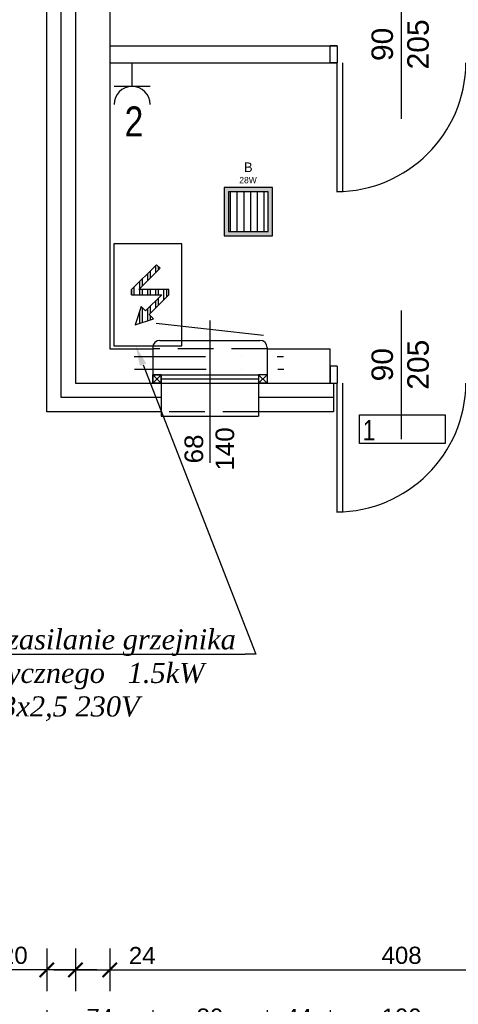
# Model space of a CAD drawing. Header units: millimetres. Extents: x 76855 to 99678, y -15103 to -11972.
# Tile 3 of 28: x 77319 to 77625, y -14303 to -13614. Entities that reach past the tile are written whole.
import ezdxf
from ezdxf.enums import TextEntityAlignment as Align

# ---------------------------------------------------------------- set-up
doc = ezdxf.new("R2010")
doc.units = ezdxf.units.MM
doc.header["$LTSCALE"] = 100
doc.header["$MEASUREMENT"] = 0
for name, pattern in [('DASHDOT', [1, 0.5, -0.25, 0, -0.25]), ('DASHED', [0.75, 0.5, -0.25]), ('DASHED2', [0.375, 0.25, -0.125])]:
    doc.linetypes.add(name, pattern=pattern)
doc.layers.add('#KIE_Opisy techniczne', color=7, linetype='Continuous', true_color=0x3f6732)
for name, color, linetype in [('#KIE_PZ urządzenia', 172, 'Continuous'), ('E_OPRAWY_LUXIONA', 232, 'Continuous'), ('LL_PODSTAWOWE', 1, 'Continuous'), ('OKNA', 7, 'Continuous'), ('Okno', 4, 'Continuous'), ('otwór', 1, 'Continuous'), ('Warstwa1', 1, 'Continuous'), ('Warstwa4', 4, 'Continuous'), ('WENTYLACJAPRZER', 1, 'DASHED'), ('WYMIARY', 1, 'Continuous'), ('wyposażenie', 4, 'Continuous')]:
    doc.layers.add(name, color=color, linetype=linetype)
doc.layers.add('E_Opisy', color=232, linetype='Continuous', lineweight=9)
doc.layers.add('inst_elektryczne', color=232, linetype='Continuous', lineweight=30)
doc.styles.add('CDMSTYLE', font='CDMSIMPL', dxfattribs={"width": 0.8, "bigfont": 'CDMBIGPL'})
doc.styles.add('styl1', font='ARIAL.TTF', dxfattribs={"height": 12})
doc.styles.add('styl2', font='TIMES.TTF', dxfattribs={"height": 150})
doc.linetypes.add('BATTING', pattern='A,0.0001,-0.1,[134,ltypeshp.shx,S=0.1,R=0,X=-0.1,Y=0],-0.2,[134,ltypeshp.shx,S=0.1,R=180,X=0.1,Y=0],-0.1', length=0.4001)
doc.dimstyles.new('2222', dxfattribs={"dimtxt": 12, "dimasz": 10, "dimexe": 15, "dimexo": 15, "dimgap": 4, "dimtad": 1, "dimtxsty": 'styl1', "dimblk": 'ARCHTICK', "dimcen": 2.5, "dimdle": 15, "dimclrd": 1, "dimclre": 1, "dimclrt": 4, "dimadec": 0, "dimazin": 0, "dimtfac": 1, "dimtmove": 0, "dimatfit": 3, "dimldrblk": 'ARCHTICK', "dimfxl": 15, "dimfxlon": 1, "dimlwd": 25, "dimlwe": 25, "dimarcsym": 0})

# ---------------------------------------------------------------- blocks, each defined once
blk = doc.blocks.new('_ArchTick')
at = {"layer": 'Warstwa1', "color": 0, "const_width": 0.15}
blk.add_lwpolyline([(-0.5, -0.5), (0.5, 0.5)], dxfattribs=at)
blk = doc.blocks.new('*D190')
at = {"layer": 'Defpoints', "color": 0, "linetype": 'ByBlock'}
for p in [(77381.75, -13844.72), (77245.31, -13868.72), (77381.75, -13868.72)]:
    blk.add_point(p, dxfattribs=at)
at = {"layer": 'WYMIARY', "color": 1, "linetype": 'ByBlock', "lineweight": 25}
for p, q in [((77245.31, -13844.72), (77245.31, -13803.59)), ((77245.31, -13829.72), (77245.31, -13883.72)), ((77260.31, -13844.72), (77230.31, -13844.72)), ((77260.31, -13868.72), (77230.31, -13868.72))]:
    blk.add_line(p, q, dxfattribs=at)
at = {"layer": 'WYMIARY', "color": 1, "linetype": 'ByBlock', "lineweight": 25, "xscale": 10, "yscale": 10, "zscale": 10}
for p, rotation in [((77245.31, -13844.72), 90), ((77245.31, -13868.72), 270)]:
    blk.add_blockref('_ArchTick', p, dxfattribs=dict(at, rotation=rotation))
at = {"layer": 'WYMIARY', "color": 4, "linetype": 'ByBlock', "insert": (77235.28, -13816.26), "char_height": 12, "attachment_point": 5, "rotation": 90, "style": 'styl1'}
blk.add_mtext('24', dxfattribs=at)
blk = doc.blocks.new('*D191')
at = {"layer": 'Defpoints', "color": 0, "linetype": 'ByBlock'}
for p in [(77245.31, -13544.72), (77381.75, -13544.72), (77381.75, -13844.72)]:
    blk.add_point(p, dxfattribs=at)
at = {"layer": 'WYMIARY', "color": 1, "linetype": 'ByBlock', "lineweight": 25}
for p, q in [((77245.31, -13859.72), (77245.31, -13529.72)), ((77260.31, -13544.72), (77230.31, -13544.72)), ((77260.31, -13844.72), (77230.31, -13844.72))]:
    blk.add_line(p, q, dxfattribs=at)
at = {"layer": 'WYMIARY', "color": 1, "linetype": 'ByBlock', "lineweight": 25, "xscale": 10, "yscale": 10, "zscale": 10}
for p, rotation in [((77245.31, -13544.72), 90), ((77245.31, -13844.72), 270)]:
    blk.add_blockref('_ArchTick', p, dxfattribs=dict(at, rotation=rotation))
at = {"layer": 'WYMIARY', "color": 4, "linetype": 'ByBlock', "insert": (77235.17, -13694.72), "char_height": 12, "attachment_point": 5, "rotation": 90, "style": 'styl1'}
blk.add_mtext('300', dxfattribs=at)
blk = doc.blocks.new('*D196')
at = {"layer": 'Defpoints', "color": 0, "linetype": 'ByBlock'}
for p in [(77357.75, -13868.72), (77245.31, -13888.72), (77357.75, -13888.72)]:
    blk.add_point(p, dxfattribs=at)
at = {"layer": 'WYMIARY', "color": 1, "linetype": 'ByBlock', "lineweight": 25}
for p, q in [((77245.31, -13853.72), (77245.31, -13888.72)), ((77260.31, -13868.72), (77230.31, -13868.72)), ((77260.31, -13888.72), (77230.31, -13888.72)), ((77245.31, -13888.72), (77245.31, -13924.07))]:
    blk.add_line(p, q, dxfattribs=at)
at = {"layer": 'WYMIARY', "color": 1, "linetype": 'ByBlock', "lineweight": 25, "xscale": 10, "yscale": 10, "zscale": 10}
for p, rotation in [((77245.31, -13868.72), 90), ((77245.31, -13888.72), 270)]:
    blk.add_blockref('_ArchTick', p, dxfattribs=dict(at, rotation=rotation))
at = {"layer": 'WYMIARY', "color": 4, "linetype": 'ByBlock', "insert": (77235.18, -13911.39), "char_height": 12, "attachment_point": 5, "rotation": 90, "style": 'styl1'}
blk.add_mtext('20', dxfattribs=at)
blk = doc.blocks.new('*D222')
at = {"layer": 'Defpoints', "color": 0, "linetype": 'ByBlock'}
for p in [(77337.75, -13076.72), (77197.67, -13888.72), (77337.75, -13888.72)]:
    blk.add_point(p, dxfattribs=at)
at = {"layer": 'WYMIARY', "color": 1, "linetype": 'ByBlock', "lineweight": 25}
for p, q in [((77197.67, -13061.72), (77197.67, -13903.72)), ((77212.67, -13076.72), (77182.67, -13076.72)), ((77212.67, -13888.72), (77182.67, -13888.72))]:
    blk.add_line(p, q, dxfattribs=at)
at = {"layer": 'WYMIARY', "color": 1, "linetype": 'ByBlock', "lineweight": 25, "xscale": 10, "yscale": 10, "zscale": 10}
for p, rotation in [((77197.67, -13076.72), 90), ((77197.67, -13888.72), 270)]:
    blk.add_blockref('_ArchTick', p, dxfattribs=dict(at, rotation=rotation))
at = {"layer": 'WYMIARY', "color": 4, "linetype": 'ByBlock', "insert": (77187.54, -13482.72), "char_height": 12, "attachment_point": 5, "rotation": 90, "style": 'styl1'}
blk.add_mtext('812', dxfattribs=at)
blk = doc.blocks.new('*D223')
at = {"layer": 'Defpoints', "color": 0, "linetype": 'ByBlock'}
for p in [(78048.75, -13888.72), (77245.31, -14118.72), (78048.75, -14118.72)]:
    blk.add_point(p, dxfattribs=at)
at = {"layer": 'WYMIARY', "color": 1, "linetype": 'ByBlock', "lineweight": 25}
for p, q in [((77245.31, -13873.72), (77245.31, -14133.72)), ((77260.31, -13888.72), (77230.31, -13888.72)), ((77260.31, -14118.72), (77230.31, -14118.72))]:
    blk.add_line(p, q, dxfattribs=at)
at = {"layer": 'WYMIARY', "color": 1, "linetype": 'ByBlock', "lineweight": 25, "xscale": 10, "yscale": 10, "zscale": 10}
for p, rotation in [((77245.31, -13888.72), 90), ((77245.31, -14118.72), 270)]:
    blk.add_blockref('_ArchTick', p, dxfattribs=dict(at, rotation=rotation))
at = {"layer": 'WYMIARY', "color": 4, "linetype": 'ByBlock', "insert": (77235.17, -14003.72), "char_height": 12, "attachment_point": 5, "rotation": 90, "style": 'styl1'}
blk.add_mtext('230', dxfattribs=at)
blk = doc.blocks.new('*D224')
at = {"layer": 'Defpoints', "color": 0, "linetype": 'ByBlock'}
for p in [(77337.75, -13933.18), (77357.75, -13933.18), (77337.75, -14278.9)]:
    blk.add_point(p, dxfattribs=at)
at = {"layer": 'WYMIARY', "color": 1, "linetype": 'ByBlock', "lineweight": 25}
for p, q in [((77337.75, -14263.9), (77337.75, -14293.9)), ((77357.75, -14263.9), (77357.75, -14293.9)), ((77337.75, -14278.9), (77302.4, -14278.9)), ((77372.75, -14278.9), (77337.75, -14278.9))]:
    blk.add_line(p, q, dxfattribs=at)
at = {"layer": 'WYMIARY', "color": 1, "linetype": 'ByBlock', "lineweight": 25, "xscale": 10, "yscale": 10, "zscale": 10, "rotation": 180}
blk.add_blockref('_ArchTick', (77337.75, -14278.9), dxfattribs=at)
at = {"layer": 'WYMIARY', "color": 1, "linetype": 'ByBlock', "lineweight": 25, "xscale": 10, "yscale": 10, "zscale": 10}
blk.add_blockref('_ArchTick', (77357.75, -14278.9), dxfattribs=at)
at = {"layer": 'WYMIARY', "color": 4, "linetype": 'ByBlock', "insert": (77315.08, -14268.78), "char_height": 12, "attachment_point": 5, "style": 'styl1'}
blk.add_mtext('20', dxfattribs=at)
blk = doc.blocks.new('*D225')
at = {"layer": 'Defpoints', "color": 0, "linetype": 'ByBlock'}
for p in [(77381.75, -13909.18), (77357.75, -13933.18), (77381.75, -14278.9)]:
    blk.add_point(p, dxfattribs=at)
at = {"layer": 'WYMIARY', "color": 1, "linetype": 'ByBlock', "lineweight": 25}
for p, q in [((77357.75, -14263.9), (77357.75, -14293.9)), ((77381.75, -14263.9), (77381.75, -14293.9)), ((77342.75, -14278.9), (77381.75, -14278.9)), ((77381.75, -14278.9), (77417.1, -14278.9))]:
    blk.add_line(p, q, dxfattribs=at)
at = {"layer": 'WYMIARY', "color": 1, "linetype": 'ByBlock', "lineweight": 25, "xscale": 10, "yscale": 10, "zscale": 10, "rotation": 180}
blk.add_blockref('_ArchTick', (77357.75, -14278.9), dxfattribs=at)
at = {"layer": 'WYMIARY', "color": 1, "linetype": 'ByBlock', "lineweight": 25, "xscale": 10, "yscale": 10, "zscale": 10}
blk.add_blockref('_ArchTick', (77381.75, -14278.9), dxfattribs=at)
at = {"layer": 'WYMIARY', "color": 4, "linetype": 'ByBlock', "insert": (77404.43, -14268.88), "char_height": 12, "attachment_point": 5, "style": 'styl1'}
blk.add_mtext('24', dxfattribs=at)
blk = doc.blocks.new('*D226')
at = {"layer": 'Defpoints', "color": 0, "linetype": 'ByBlock'}
for p in [(77381.75, -13909.18), (77789.75, -13909.18), (77789.75, -14278.9)]:
    blk.add_point(p, dxfattribs=at)
at = {"layer": 'WYMIARY', "color": 1, "linetype": 'ByBlock', "lineweight": 25}
for p, q in [((77381.75, -14263.9), (77381.75, -14293.9)), ((77789.75, -14263.9), (77789.75, -14293.9)), ((77366.75, -14278.9), (77804.75, -14278.9))]:
    blk.add_line(p, q, dxfattribs=at)
at = {"layer": 'WYMIARY', "color": 1, "linetype": 'ByBlock', "lineweight": 25, "xscale": 10, "yscale": 10, "zscale": 10, "rotation": 180}
blk.add_blockref('_ArchTick', (77381.75, -14278.9), dxfattribs=at)
at = {"layer": 'WYMIARY', "color": 1, "linetype": 'ByBlock', "lineweight": 25, "xscale": 10, "yscale": 10, "zscale": 10}
blk.add_blockref('_ArchTick', (77789.75, -14278.9), dxfattribs=at)
at = {"layer": 'WYMIARY', "color": 4, "linetype": 'ByBlock', "insert": (77585.75, -14268.78), "char_height": 12, "attachment_point": 5, "style": 'styl1'}
blk.add_mtext('408', dxfattribs=at)
blk = doc.blocks.new('*D239')
at = {"layer": 'Defpoints', "color": 0, "linetype": 'ByBlock'}
for p in [(77337.75, -13909.18), (77411.75, -13909.18), (77337.75, -14322.15)]:
    blk.add_point(p, dxfattribs=at)
at = {"layer": 'WYMIARY', "color": 1, "linetype": 'ByBlock', "lineweight": 25}
for p, q in [((77337.75, -14307.15), (77337.75, -14337.15)), ((77411.75, -14307.15), (77411.75, -14337.15)), ((77426.75, -14322.15), (77322.75, -14322.15))]:
    blk.add_line(p, q, dxfattribs=at)
at = {"layer": 'WYMIARY', "color": 1, "linetype": 'ByBlock', "lineweight": 25, "xscale": 10, "yscale": 10, "zscale": 10, "rotation": 180}
blk.add_blockref('_ArchTick', (77337.75, -14322.15), dxfattribs=at)
at = {"layer": 'WYMIARY', "color": 1, "linetype": 'ByBlock', "lineweight": 25, "xscale": 10, "yscale": 10, "zscale": 10}
blk.add_blockref('_ArchTick', (77411.75, -14322.15), dxfattribs=at)
at = {"layer": 'WYMIARY', "color": 4, "linetype": 'ByBlock', "insert": (77374.75, -14312.15), "char_height": 12, "attachment_point": 5, "style": 'styl1'}
blk.add_mtext('74', dxfattribs=at)
blk = doc.blocks.new('*D240')
at = {"layer": 'Defpoints', "color": 0, "linetype": 'ByBlock'}
for p in [(77411.75, -13909.18), (77491.75, -13909.18), (77491.75, -14322.15)]:
    blk.add_point(p, dxfattribs=at)
at = {"layer": 'WYMIARY', "color": 1, "linetype": 'ByBlock', "lineweight": 25}
for p, q in [((77411.75, -14307.15), (77411.75, -14337.15)), ((77491.75, -14307.15), (77491.75, -14337.15)), ((77396.75, -14322.15), (77506.75, -14322.15))]:
    blk.add_line(p, q, dxfattribs=at)
at = {"layer": 'WYMIARY', "color": 1, "linetype": 'ByBlock', "lineweight": 25, "xscale": 10, "yscale": 10, "zscale": 10, "rotation": 180}
blk.add_blockref('_ArchTick', (77411.75, -14322.15), dxfattribs=at)
at = {"layer": 'WYMIARY', "color": 1, "linetype": 'ByBlock', "lineweight": 25, "xscale": 10, "yscale": 10, "zscale": 10}
blk.add_blockref('_ArchTick', (77491.75, -14322.15), dxfattribs=at)
at = {"layer": 'WYMIARY', "color": 4, "linetype": 'ByBlock', "insert": (77451.75, -14312.02), "char_height": 12, "attachment_point": 5, "style": 'styl1'}
blk.add_mtext('80', dxfattribs=at)
blk = doc.blocks.new('*D241')
at = {"layer": 'Defpoints', "color": 0, "linetype": 'ByBlock'}
for p in [(77491.75, -13909.18), (77535.75, -13909.18), (77535.75, -14322.15)]:
    blk.add_point(p, dxfattribs=at)
at = {"layer": 'WYMIARY', "color": 1, "linetype": 'ByBlock', "lineweight": 25}
for p, q in [((77491.75, -14307.15), (77491.75, -14337.15)), ((77535.75, -14307.15), (77535.75, -14337.15)), ((77476.75, -14322.15), (77550.75, -14322.15))]:
    blk.add_line(p, q, dxfattribs=at)
at = {"layer": 'WYMIARY', "color": 1, "linetype": 'ByBlock', "lineweight": 25, "xscale": 10, "yscale": 10, "zscale": 10, "rotation": 180}
blk.add_blockref('_ArchTick', (77491.75, -14322.15), dxfattribs=at)
at = {"layer": 'WYMIARY', "color": 1, "linetype": 'ByBlock', "lineweight": 25, "xscale": 10, "yscale": 10, "zscale": 10}
blk.add_blockref('_ArchTick', (77535.75, -14322.15), dxfattribs=at)
at = {"layer": 'WYMIARY', "color": 4, "linetype": 'ByBlock', "insert": (77513.75, -14312.15), "char_height": 12, "attachment_point": 5, "style": 'styl1'}
blk.add_mtext('44', dxfattribs=at)
blk = doc.blocks.new('*D242')
at = {"layer": 'Defpoints', "color": 0, "linetype": 'ByBlock'}
for p in [(77535.75, -13909.18), (77635.75, -13909.18), (77635.75, -14322.15)]:
    blk.add_point(p, dxfattribs=at)
at = {"layer": 'WYMIARY', "color": 1, "linetype": 'ByBlock', "lineweight": 25}
for p, q in [((77535.75, -14307.15), (77535.75, -14337.15)), ((77635.75, -14307.15), (77635.75, -14337.15)), ((77520.75, -14322.15), (77650.75, -14322.15))]:
    blk.add_line(p, q, dxfattribs=at)
at = {"layer": 'WYMIARY', "color": 1, "linetype": 'ByBlock', "lineweight": 25, "xscale": 10, "yscale": 10, "zscale": 10, "rotation": 180}
blk.add_blockref('_ArchTick', (77535.75, -14322.15), dxfattribs=at)
at = {"layer": 'WYMIARY', "color": 1, "linetype": 'ByBlock', "lineweight": 25, "xscale": 10, "yscale": 10, "zscale": 10}
blk.add_blockref('_ArchTick', (77635.75, -14322.15), dxfattribs=at)
at = {"layer": 'WYMIARY', "color": 4, "linetype": 'ByBlock', "insert": (77585.75, -14312.02), "char_height": 12, "attachment_point": 5, "style": 'styl1'}
blk.add_mtext('100', dxfattribs=at)
blk = doc.blocks.new('*D243')
at = {"layer": 'Defpoints', "color": 0, "linetype": 'ByBlock'}
for p in [(77635.75, -13909.18), (77881.75, -13909.18), (77881.75, -14322.15)]:
    blk.add_point(p, dxfattribs=at)
at = {"layer": 'WYMIARY', "color": 1, "linetype": 'ByBlock', "lineweight": 25}
for p, q in [((77635.75, -14307.15), (77635.75, -14337.15)), ((77881.75, -14307.15), (77881.75, -14337.15)), ((77620.75, -14322.15), (77896.75, -14322.15))]:
    blk.add_line(p, q, dxfattribs=at)
at = {"layer": 'WYMIARY', "color": 1, "linetype": 'ByBlock', "lineweight": 25, "xscale": 10, "yscale": 10, "zscale": 10, "rotation": 180}
blk.add_blockref('_ArchTick', (77635.75, -14322.15), dxfattribs=at)
at = {"layer": 'WYMIARY', "color": 1, "linetype": 'ByBlock', "lineweight": 25, "xscale": 10, "yscale": 10, "zscale": 10}
blk.add_blockref('_ArchTick', (77881.75, -14322.15), dxfattribs=at)
at = {"layer": 'WYMIARY', "color": 4, "linetype": 'ByBlock', "insert": (77758.75, -14312.02), "char_height": 12, "attachment_point": 5, "style": 'styl1'}
blk.add_mtext('246', dxfattribs=at)
blk = doc.blocks.new('*U293')
at = {"layer": '#KIE_PZ urządzenia'}
h = blk.add_hatch(dxfattribs=at)
h.set_pattern_fill('ANSI32', color=256, scale=0.5, angle=45)
h.set_pattern_definition([(90, (0, 0), (-4.7625, 9e-16), []), (90, (1.5875, 1.5875), (-4.7625, 9e-16), [])])
h.paths.add_polyline_path([(114.65, -3473.31), (132.4, -3473.31), (122.89, -3482.82), (120.39, -3480.32), (116.85, -3490.99), (127.52, -3487.44), (125.02, -3484.94), (136.65, -3473.31), (136.65, -3470.31), (118.89, -3470.31), (131.45, -3457.76), (129.32, -3455.64), (114.65, -3470.31)])
for points in [[(144.15, -3443.31), (104.15, -3443.31), (104.15, -3503.31), (144.15, -3503.31)], [(114.65, -3473.31), (132.4, -3473.31), (122.89, -3482.82), (120.39, -3480.32), (116.85, -3490.99), (127.52, -3487.44), (125.02, -3484.94), (136.65, -3473.31), (136.65, -3470.31), (118.89, -3470.31), (131.45, -3457.76), (129.32, -3455.64), (114.65, -3470.31)]]:
    blk.add_lwpolyline(points, close=True, dxfattribs=at)
blk = doc.blocks.new('SQ300_1')
h = blk.add_hatch(color=256)
h.dxf.hatch_style = 1
h.paths.add_polyline_path([(-15.25, -15.25), (-15.25, 15.25), (15.25, 15.25), (15.25, -15.25)])
h.paths.add_polyline_path([(-12.5, -12.5), (-12.5, 12.5), (12.5, 12.5), (12.5, -12.5)], flags=16)
h = blk.add_hatch()
h.set_pattern_fill('ANSI31', color=256, scale=34, angle=45)
h.paths.add_polyline_path([(-12.5, -12.5), (-12.5, 12.5), (12.5, 12.5), (12.5, -12.5)])
for points in [[(-15.25, -15.25), (15.25, -15.25), (15.25, 15.25), (-15.25, 15.25)], [(-12.5, -12.5), (12.5, -12.5), (12.5, 12.5), (-12.5, 12.5)]]:
    blk.add_lwpolyline(points, close=True)
for tag, height, p in [('SYMBOL', 6, (0, 23.18)), ('MOC', 4, (-0.18, 16.69))]:
    blk.add_attdef(tag, text='', height=height).set_placement(p, align=Align.BOTTOM_CENTER)
blk = doc.blocks.new('A$C6FDD50CF')
at = {"layer": 'inst_elektryczne', "color": 232}
for p, q in [((-7.5, 9.41), (7.5, 9.41)), ((0, 9.41), (0, 0))]:
    blk.add_line(p, q, dxfattribs=at)
blk.add_arc((0, 16.91), 7.5, 180, 0, dxfattribs=at)

msp = doc.modelspace()

# ---------------------------------------------------------------- linework, layer by layer
at = {"layer": '#KIE_Opisy techniczne'}
msp.add_solid([(77402.818, -13856.564), (77399.894, -13842.61), (77407.185, -13854.861)], dxfattribs=at)
at = {"layer": 'E_OPRAWY_LUXIONA'}
msp.add_lwpolyline([(77556.254, -13890.763), (77616.254, -13890.763), (77616.254, -13910.763), (77556.254, -13910.763)], close=True, dxfattribs=at)
at = {"layer": 'OKNA', "color": 4, "linetype": 'Continuous'}
for p, q in [((77417.753, -13862.718), (77411.753, -13868.718)), ((77417.753, -13868.718), (77411.753, -13862.718)), ((77417.753, -13868.718), (77411.753, -13862.718)), ((77417.753, -13862.718), (77411.753, -13868.718)), ((77491.753, -13862.718), (77485.753, -13868.718)), ((77491.753, -13868.718), (77485.753, -13862.718))]:
    msp.add_line(p, q, dxfattribs=at)
at = {"layer": 'OKNA', "color": 4, "linetype": 'DASHED'}
for points in [[(77417.753, -13868.718), (77411.753, -13868.718), (77411.753, -13862.718), (77417.753, -13862.718)], [(77417.753, -13862.718), (77411.753, -13862.718), (77411.753, -13868.718), (77417.753, -13868.718)]]:
    msp.add_lwpolyline(points, close=True, dxfattribs=at)
at = {"layer": 'Okno', "color": 5, "linetype": 'ByBlock'}
msp.add_line((77489.253, -13835.36), (77414.253, -13826.86), dxfattribs=at)
at = {"layer": 'otwór', "color": 1}
for p, q in [((77585.753, -13683.718), (77585.753, -13593.718)), ((77540.753, -13734.718), (77540.753, -13644.718)), ((77544.753, -13734.718), (77544.753, -13644.718)), ((77585.753, -13907.718), (77585.753, -13817.718)), ((77540.753, -13958.718), (77540.753, -13868.718)), ((77544.753, -13958.718), (77544.753, -13868.718))]:
    msp.add_line(p, q, dxfattribs=at)
msp.add_lwpolyline([(77535.753, -13632.718), (77540.753, -13632.718), (77540.753, -13644.718), (77535.753, -13644.718)], close=True, dxfattribs=at)
for centre in [(77539.819, -13643.78), (77539.819, -13867.78)]:
    msp.add_arc(centre, 90.939, 270.244859, 359.408849, dxfattribs=at)
at = {"layer": 'Warstwa1', "color": 2}
for p, q in [((77381.753, -13120.718), (77381.753, -13844.718)), ((77357.753, -13340.718), (77357.753, -13868.718)), ((77381.753, -13632.718), (77540.753, -13632.718)), ((77381.753, -13644.718), (77540.753, -13644.718)), ((77381.753, -13844.718), (77411.753, -13844.718)), ((77411.753, -13843.718), (77411.753, -13868.718)), ((77491.753, -13843.718), (77491.753, -13868.718)), ((77491.753, -13844.718), (77535.753, -13844.718)), ((77535.753, -13868.718), (77535.753, -13844.718)), ((77535.753, -13856.718), (77535.753, -13868.718)), ((77357.753, -13868.718), (77538.253, -13868.718))]:
    msp.add_line(p, q, dxfattribs=at)
at = {"layer": 'Warstwa1', "linetype": 'DASHED2'}
for p, q in [((77491.753, -13844.718), (77411.753, -13844.718)), ((77485.753, -13888.718), (77417.753, -13888.718))]:
    msp.add_line(p, q, dxfattribs=at)
at = {"layer": 'Warstwa4'}
for p, q in [((77416.753, -13838.718), (77486.753, -13838.718)), ((77491.753, -13868.718), (77485.753, -13868.718)), ((77417.753, -13891.718), (77485.753, -13891.718))]:
    msp.add_line(p, q, dxfattribs=at)
at = {"layer": 'Warstwa4', "linetype": 'DASHDOT'}
for p, q in [((77398.729, -13849.973), (77503.237, -13849.973)), ((77399.068, -13858.897), (77503.407, -13858.897))]:
    msp.add_line(p, q, dxfattribs=at)
at = {"layer": 'Warstwa4', "linetype": 'ByBlock'}
for p, q in [((77417.753, -13868.718), (77417.753, -13891.718)), ((77485.753, -13868.718), (77485.753, -13891.718)), ((77538.253, -13868.718), (77538.253, -13888.718))]:
    msp.add_line(p, q, dxfattribs=at)
at = {"layer": 'Warstwa4'}
msp.add_lwpolyline([(77491.753, -13862.718), (77485.753, -13862.718), (77485.753, -13868.718)], dxfattribs=at)
for centre, start, end in [((77416.753, -13843.718), 90, 180), ((77486.753, -13843.718), 0, 90)]:
    msp.add_arc(centre, 5, start, end, dxfattribs=at)
at = {"layer": 'WENTYLACJAPRZER', "linetype": 'ByBlock'}
for p, q in [((77540.753, -13632.718), (77535.753, -13632.718)), ((77540.753, -13632.718), (77540.753, -13644.718)), ((77535.753, -13644.718), (77540.753, -13644.718)), ((77451.753, -13824.827), (77451.753, -13924.44)), ((77540.753, -13856.718), (77535.753, -13856.718)), ((77540.753, -13856.718), (77540.753, -13868.718)), ((77417.753, -13862.718), (77485.753, -13862.718)), ((77417.753, -13865.718), (77485.753, -13865.718)), ((77417.753, -13868.718), (77485.753, -13868.718)), ((77535.753, -13868.718), (77540.753, -13868.718))]:
    msp.add_line(p, q, dxfattribs=at)
at = {"layer": 'wyposażenie'}
for points in [[(77417.753, -13888.718), (77337.753, -13888.718), (77337.753, -13148.218)], [(77538.253, -13888.718), (77485.753, -13888.718)]]:
    msp.add_lwpolyline(points, dxfattribs=at)
at = {"layer": 'wyposażenie', "linetype": 'BATTING', "ltscale": 0.2}
for points in [[(77417.753, -13878.718), (77347.753, -13878.718), (77347.753, -13148.218)], [(77538.253, -13878.718), (77485.753, -13878.718)]]:
    msp.add_lwpolyline(points, dxfattribs=at)

# ---------------------------------------------------------------- block references
at = {"layer": '#KIE_PZ urządzenia', "xscale": 1.187963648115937, "yscale": 1.187963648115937, "zscale": 1.187963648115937}
msp.add_blockref('*U293', (77260.805, -9680.632), dxfattribs=at)
at = {"layer": 'E_OPRAWY_LUXIONA', "xscale": 1.684806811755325, "yscale": 1.684806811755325, "zscale": 1.684806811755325, "rotation": 180}
msp.add_blockref('A$C6FDD50CF', (77397.365, -13645.311), dxfattribs=at)
at = {"layer": 'LL_PODSTAWOWE', "xscale": 1.110880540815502, "yscale": 1.110880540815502, "zscale": 1.110880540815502}
msp.add_blockref('SQ300_1', (77478.617, -13748.717), dxfattribs=at).add_auto_attribs({'SYMBOL': 'B', 'MOC': '28W'})

# ---------------------------------------------------------------- texts
at = {"layer": 'E_Opisy', "color": 0, "lineweight": 25, "insert": (77558.572, -13894.432), "char_height": 14.23828, "width": 969.42448, "attachment_point": 1, "style": 'CDMSTYLE'}
msp.add_mtext('{\\fArial|b0|i0|c238|p34;1}', dxfattribs=at)
at = {"layer": 'E_OPRAWY_LUXIONA', "lineweight": 25, "insert": (77392.158, -13675.138), "char_height": 20.96648, "width": 1070.6396, "attachment_point": 1, "style": 'CDMSTYLE'}
msp.add_mtext('{\\fArial|b0|i0|c238|p34;2}', dxfattribs=at)
at = {"layer": 'Okno', "char_height": 15, "width": 68.4853, "attachment_point": 1, "rotation": 90, "style": 'styl2'}
for insert in [(77564.701, -13649.205), (77564.701, -13873.205)]:
    msp.add_mtext('{\\fArial|b0|i0|c238|p34; 90\\P205}', dxfattribs=dict(at, insert=insert))
at = {"layer": 'Warstwa4', "insert": (77451.442, -13914.649), "char_height": 13, "attachment_point": 5, "rotation": 90, "style": 'styl1'}
msp.add_mtext('{\\fArial|b0|i0|c238|p34;68\\P140}', dxfattribs=at)

# ---------------------------------------------------------------- dimensions: what is measured, and where the dimension line sits
at = {"layer": 'WYMIARY', "linetype": 'ByBlock'}
for base, p1, p2, picture, middle in [((77197.668, -13888.718), (77337.753, -13076.718), (77337.753, -13888.718), '*D222', (77187.541, -13482.718)), ((77245.306, -13544.718), (77381.753, -13844.718), (77381.753, -13544.718), '*D191', (77235.175, -13694.718)), ((77245.306, -13888.718), (77357.753, -13868.718), (77357.753, -13888.718), '*D196', (77235.179, -13911.395)), ((77245.306, -14118.718), (78048.753, -13888.718), (78048.753, -14118.718), '*D223', (77235.175, -14003.718))]:
    dim = msp.add_linear_dim(base=base, p1=p1, p2=p2, angle=90, dimstyle='2222', dxfattribs=at)
    dim.commit()
    dim.dimension.update_dxf_attribs({"geometry": picture, "text_midpoint": middle})
dim = msp.add_linear_dim(base=(77245.306, -13868.718), p1=(77381.753, -13844.718), p2=(77381.753, -13868.718), angle=90, dimstyle='2222', dxfattribs=at)
dim.commit()
dim.dimension.update_dxf_attribs({"geometry": '*D190', "text_midpoint": (77245.306, -13816.264), "dimtype": 160})
for base, p1, p2, picture, middle in [((77337.753, -14322.149), (77411.753, -13909.185), (77337.753, -13909.185), '*D239', (77374.753, -14312.149)), ((77381.753, -14278.904), (77357.753, -13933.185), (77381.753, -13909.185), '*D225', (77404.425, -14268.879)), ((77789.753, -14278.904), (77381.753, -13909.185), (77789.753, -13909.185), '*D226', (77585.753, -14268.777)), ((77491.753, -14322.149), (77411.753, -13909.185), (77491.753, -13909.185), '*D240', (77451.753, -14312.022)), ((77535.753, -14322.149), (77491.753, -13909.185), (77535.753, -13909.185), '*D241', (77513.753, -14312.149)), ((77635.753, -14322.149), (77535.753, -13909.185), (77635.753, -13909.185), '*D242', (77585.753, -14312.022)), ((77881.753, -14322.149), (77635.753, -13909.185), (77881.753, -13909.185), '*D243', (77758.753, -14312.022)), ((77337.753, -14278.904), (77357.753, -13933.185), (77337.753, -13933.185), '*D224', (77315.076, -14268.777))]:
    dim = msp.add_linear_dim(base=base, p1=p1, p2=p2, dimstyle='2222', dxfattribs=at)
    dim.commit()
    dim.dimension.update_dxf_attribs({"geometry": picture, "text_midpoint": middle})

# ---------------------------------------------------------------- next in the draw order: texts
at = {"layer": '#KIE_Opisy techniczne', "insert": (77261.598, -14040.763), "char_height": 14.0625, "attachment_point": 1, "bg_fill": 2}
msp.add_mtext('\\pxql;{\\fCentury|b0|i1|c238|p18;Proj. zasilanie grzejnika\\Pelektrycznego   1.5kW\\PYDY 3x2,5 230V}', dxfattribs=at)

# ---------------------------------------------------------------- next in the draw order: linework, layer by layer
at = {"layer": '#KIE_Opisy techniczne', "lineweight": -2}
msp.add_line((77483.894, -14058.066), (77476.394, -14058.066), dxfattribs=at)
for points in [[(77405.002, -13855.712), (77483.894, -14058.066), (77483.894, -14058.066)], [(77261.598, -14058.066), (77476.394, -14058.066)]]:
    msp.add_lwpolyline(points, dxfattribs=at)

doc.saveas('drawing.dxf')
